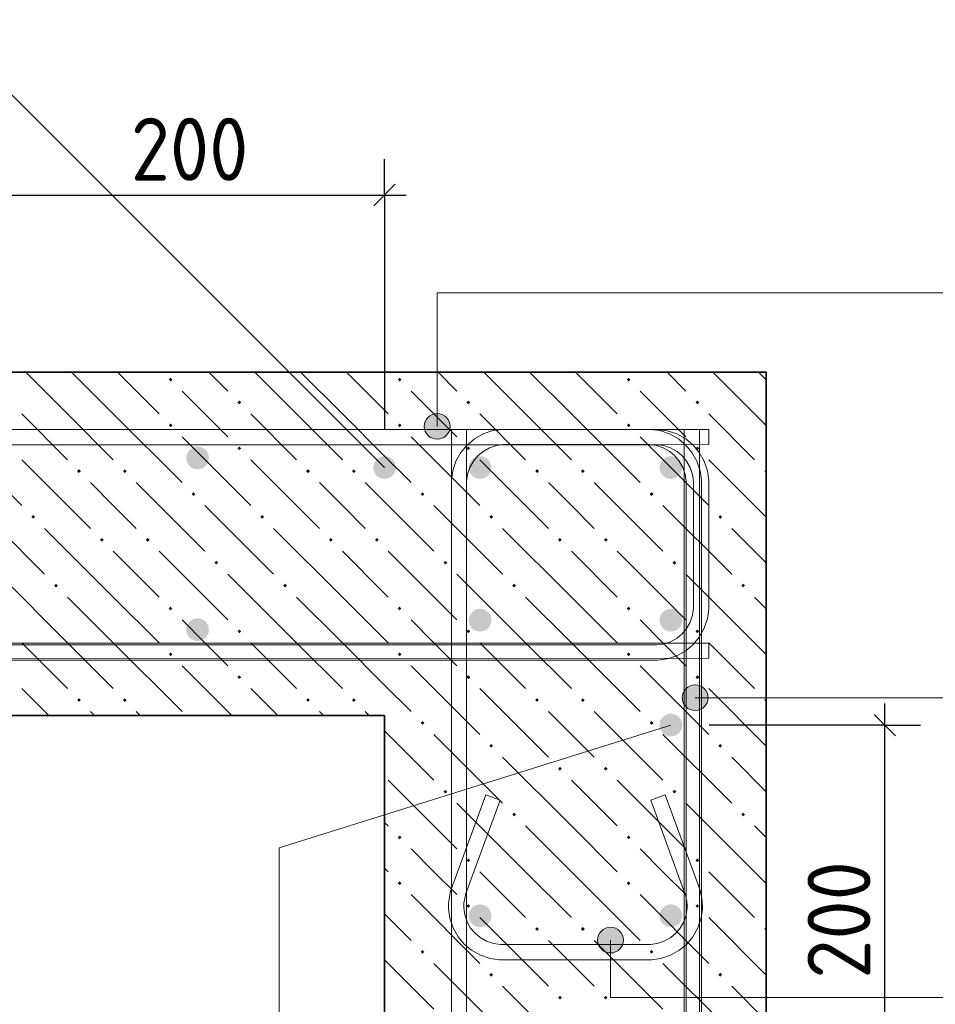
# Model space of a CAD drawing. Header units: millimetres. Extents: x 0 to 21005, y 0 to 14855.
# Tile 10 of 50: x 8331 to 9930, y 3023 to 4743. Entities that reach past the tile are written whole.
import ezdxf

# ---------------------------------------------------------------- set-up
doc = ezdxf.new("R2010")
doc.units = ezdxf.units.MM
for name, color, linetype, lineweight in [('Standard', 7, 'Continuous', 25), ('Выпуски арматуры Г-обр.', 7, 'Continuous', 25), ('Позиционная метка линия выноска', 7, 'Continuous', 13), ('Стена фоновая арматура У1', 7, 'Continuous', 25), ('Стена фоновая арматура Х1', 7, 'Continuous', 25), ('Стена фоновая затяжка С-обр.', 7, 'Continuous', 25), ('Стена Хомут', 7, 'Continuous', 25)]:
    doc.layers.add(name, color=color, linetype=linetype, lineweight=lineweight)
doc.layers.add('ЖБ Стена верхний уровень', color=7, linetype='Continuous', lineweight=25, true_color=0x006e00)
doc.styles.add('ISOCPEUR', font='txt')

msp = doc.modelspace()

# ---------------------------------------------------------------- hatches: boundary and pattern name
at = {"layer": 'Выпуски арматуры Г-обр.', "linetype": 'Continuous', "lineweight": 13, "transparency": 33554687}
for points in [[(8987.9, 3960.8), (8986.4, 3968.4), (8982, 3974.9), (8975.5, 3979.2), (8967.9, 3980.8), (8960.2, 3979.2), (8953.7, 3974.9), (8949.4, 3968.4), (8947.9, 3960.8), (8949.4, 3953.1), (8953.7, 3946.6), (8960.2, 3942.3), (8967.9, 3940.8), (8975.5, 3942.3), (8982, 3946.6), (8986.4, 3953.1)], [(9487.9, 3510.8), (9486.4, 3518.4), (9482, 3524.9), (9475.5, 3529.3), (9467.9, 3530.8), (9460.2, 3529.3), (9453.7, 3524.9), (9449.4, 3518.4), (9447.9, 3510.8), (9449.4, 3503.1), (9453.7, 3496.6), (9460.2, 3492.3), (9467.9, 3490.8), (9475.5, 3492.3), (9482, 3496.6), (9486.4, 3503.1)]]:
    msp.add_hatch(color=7, dxfattribs=at).paths.add_polyline_path(points)
at = {"layer": 'ЖБ Стена верхний уровень', "linetype": 'Continuous', "lineweight": 18, "transparency": 33554687}
for points in [[(8590.9, 4114.4), (8594.1, 4117.7), (8597.4, 4114.4), (8594.1, 4111.2)], [(8990.9, 4114.4), (8994.1, 4117.7), (8997.4, 4114.4), (8994.1, 4111.2)], [(9390.9, 4114.4), (9394.1, 4117.7), (9397.4, 4114.4), (9394.1, 4111.2)], [(8710.9, 4074.4), (8714.1, 4077.7), (8717.4, 4074.4), (8714.1, 4071.2)], [(9110.9, 4074.4), (9114.1, 4077.7), (9117.4, 4074.4), (9114.1, 4071.2)], [(9510.9, 4074.4), (9514.1, 4077.7), (9517.4, 4074.4), (9514.1, 4071.2)], [(8590.9, 4034.4), (8594.1, 4037.7), (8597.4, 4034.4), (8594.1, 4031.2)], [(8990.9, 4034.4), (8994.1, 4037.7), (8997.4, 4034.4), (8994.1, 4031.2)], [(9390.9, 4034.4), (9394.1, 4037.7), (9397.4, 4034.4), (9394.1, 4031.2)], [(8710.9, 3994.4), (8714.1, 3997.7), (8717.4, 3994.4), (8714.1, 3991.2)], [(9110.9, 3994.4), (9114.1, 3997.7), (9117.4, 3994.4), (9114.1, 3991.2)], [(9510.9, 3994.4), (9514.1, 3997.7), (9517.4, 3994.4), (9514.1, 3991.2)], [(8430.9, 3954.4), (8434.1, 3957.7), (8437.4, 3954.4), (8434.1, 3951.2)], [(8510.9, 3954.4), (8514.1, 3957.7), (8517.4, 3954.4), (8514.1, 3951.2)], [(8830.9, 3954.4), (8834.1, 3957.7), (8837.4, 3954.4), (8834.1, 3951.2)], [(8910.9, 3954.4), (8914.1, 3957.7), (8917.4, 3954.4), (8914.1, 3951.2)], [(9230.9, 3954.4), (9234.1, 3957.7), (9237.4, 3954.4), (9234.1, 3951.2)], [(9310.9, 3954.4), (9314.1, 3957.7), (9317.4, 3954.4), (9314.1, 3951.2)], [(9630.9, 3954.4), (9634.1, 3957.7), (9634.5, 3957.3), (9634.5, 3951.6), (9634.1, 3951.2)], [(8630.9, 3914.4), (8634.1, 3917.7), (8637.4, 3914.4), (8634.1, 3911.2)], [(9030.9, 3914.4), (9034.1, 3917.7), (9037.4, 3914.4), (9034.1, 3911.2)], [(9430.9, 3914.4), (9434.1, 3917.7), (9437.4, 3914.4), (9434.1, 3911.2)], [(8350.9, 3874.4), (8354.1, 3877.7), (8357.4, 3874.4), (8354.1, 3871.2)], [(8750.9, 3874.4), (8754.1, 3877.7), (8757.4, 3874.4), (8754.1, 3871.2)], [(9150.9, 3874.4), (9154.1, 3877.7), (9157.4, 3874.4), (9154.1, 3871.2)], [(9550.9, 3874.4), (9554.1, 3877.7), (9557.4, 3874.4), (9554.1, 3871.2)], [(8470.9, 3834.4), (8474.1, 3837.7), (8477.4, 3834.4), (8474.1, 3831.2)], [(8550.9, 3834.4), (8554.1, 3837.7), (8557.4, 3834.4), (8554.1, 3831.2)], [(8870.9, 3834.4), (8874.1, 3837.7), (8877.4, 3834.4), (8874.1, 3831.2)], [(8950.9, 3834.4), (8954.1, 3837.7), (8957.4, 3834.4), (8954.1, 3831.2)], [(9270.9, 3834.4), (9274.1, 3837.7), (9277.4, 3834.4), (9274.1, 3831.2)], [(9350.9, 3834.4), (9354.1, 3837.7), (9357.4, 3834.4), (9354.1, 3831.2)], [(8670.9, 3794.4), (8674.1, 3797.7), (8677.4, 3794.4), (8674.1, 3791.2)], [(9070.9, 3794.4), (9074.1, 3797.7), (9077.4, 3794.4), (9074.1, 3791.2)], [(9470.9, 3794.4), (9474.1, 3797.7), (9477.4, 3794.4), (9474.1, 3791.2)], [(8390.9, 3754.4), (8394.1, 3757.7), (8397.4, 3754.4), (8394.1, 3751.2)], [(8790.9, 3754.4), (8794.1, 3757.7), (8797.4, 3754.4), (8794.1, 3751.2)], [(9190.9, 3754.4), (9194.1, 3757.7), (9197.4, 3754.4), (9194.1, 3751.2)], [(9590.9, 3754.4), (9594.1, 3757.7), (9597.4, 3754.4), (9594.1, 3751.2)], [(8590.9, 3714.4), (8594.1, 3717.7), (8597.4, 3714.4), (8594.1, 3711.2)], [(8990.9, 3714.4), (8994.1, 3717.7), (8997.4, 3714.4), (8994.1, 3711.2)], [(9390.9, 3714.4), (9394.1, 3717.7), (9397.4, 3714.4), (9394.1, 3711.2)], [(8710.9, 3674.4), (8714.1, 3677.7), (8717.4, 3674.4), (8714.1, 3671.2)], [(9110.9, 3674.4), (9114.1, 3677.7), (9117.4, 3674.4), (9114.1, 3671.2)], [(9510.9, 3674.4), (9514.1, 3677.7), (9517.4, 3674.4), (9514.1, 3671.2)], [(8590.9, 3634.4), (8594.1, 3637.7), (8597.4, 3634.4), (8594.1, 3631.2)], [(8990.9, 3634.4), (8994.1, 3637.7), (8997.4, 3634.4), (8994.1, 3631.2)], [(9390.9, 3634.4), (9394.1, 3637.7), (9397.4, 3634.4), (9394.1, 3631.2)], [(8710.9, 3594.4), (8714.1, 3597.7), (8717.4, 3594.4), (8714.1, 3591.2)], [(9110.9, 3594.4), (9114.1, 3597.7), (9117.4, 3594.4), (9114.1, 3591.2)], [(9510.9, 3594.4), (9514.1, 3597.7), (9517.4, 3594.4), (9514.1, 3591.2)], [(8430.9, 3554.4), (8434.1, 3557.7), (8437.4, 3554.4), (8434.1, 3551.2)], [(8510.9, 3554.4), (8514.1, 3557.7), (8517.4, 3554.4), (8514.1, 3551.2)], [(8830.9, 3554.4), (8834.1, 3557.7), (8837.4, 3554.4), (8834.1, 3551.2)], [(8910.9, 3554.4), (8914.1, 3557.7), (8917.4, 3554.4), (8914.1, 3551.2)], [(9230.9, 3554.4), (9234.1, 3557.7), (9237.4, 3554.4), (9234.1, 3551.2)], [(9310.9, 3554.4), (9314.1, 3557.7), (9317.4, 3554.4), (9314.1, 3551.2)], [(9630.9, 3554.4), (9634.1, 3557.7), (9634.5, 3557.3), (9634.5, 3551.6), (9634.1, 3551.2)], [(9030.9, 3514.4), (9034.1, 3517.7), (9037.4, 3514.4), (9034.1, 3511.2)], [(9430.9, 3514.4), (9434.1, 3517.7), (9437.4, 3514.4), (9434.1, 3511.2)], [(9150.9, 3474.4), (9154.1, 3477.7), (9157.4, 3474.4), (9154.1, 3471.2)], [(9550.9, 3474.4), (9554.1, 3477.7), (9557.4, 3474.4), (9554.1, 3471.2)], [(9270.9, 3434.4), (9274.1, 3437.7), (9277.4, 3434.4), (9274.1, 3431.2)], [(9350.9, 3434.4), (9354.1, 3437.7), (9357.4, 3434.4), (9354.1, 3431.2)], [(9070.9, 3394.4), (9074.1, 3397.7), (9077.4, 3394.4), (9074.1, 3391.2)], [(9470.9, 3394.4), (9474.1, 3397.7), (9477.4, 3394.4), (9474.1, 3391.2)], [(9190.9, 3354.4), (9194.1, 3357.7), (9197.4, 3354.4), (9194.1, 3351.2)], [(9590.9, 3354.4), (9594.1, 3357.7), (9597.4, 3354.4), (9594.1, 3351.2)], [(8990.9, 3314.4), (8994.1, 3317.7), (8997.4, 3314.4), (8994.1, 3311.2)], [(9390.9, 3314.4), (9394.1, 3317.7), (9397.4, 3314.4), (9394.1, 3311.2)], [(9110.9, 3274.4), (9114.1, 3277.7), (9117.4, 3274.4), (9114.1, 3271.2)], [(9510.9, 3274.4), (9514.1, 3277.7), (9517.4, 3274.4), (9514.1, 3271.2)], [(8990.9, 3234.4), (8994.1, 3237.7), (8997.4, 3234.4), (8994.1, 3231.2)], [(9390.9, 3234.4), (9394.1, 3237.7), (9397.4, 3234.4), (9394.1, 3231.2)], [(9110.9, 3194.4), (9114.1, 3197.7), (9117.4, 3194.4), (9114.1, 3191.2)], [(9510.9, 3194.4), (9514.1, 3197.7), (9517.4, 3194.4), (9514.1, 3191.2)], [(9230.9, 3154.4), (9234.1, 3157.7), (9237.4, 3154.4), (9234.1, 3151.2)], [(9310.9, 3154.4), (9314.1, 3157.7), (9317.4, 3154.4), (9314.1, 3151.2)], [(9630.9, 3154.4), (9634.1, 3157.7), (9634.5, 3157.3), (9634.5, 3151.6), (9634.1, 3151.2)], [(9030.9, 3114.4), (9034.1, 3117.7), (9037.4, 3114.4), (9034.1, 3111.2)], [(9430.9, 3114.4), (9434.1, 3117.7), (9437.4, 3114.4), (9434.1, 3111.2)], [(9150.9, 3074.4), (9154.1, 3077.7), (9157.4, 3074.4), (9154.1, 3071.2)], [(9550.9, 3074.4), (9554.1, 3077.7), (9557.4, 3074.4), (9554.1, 3071.2)], [(9270.9, 3034.4), (9274.1, 3037.7), (9277.4, 3034.4), (9274.1, 3031.2)], [(9350.9, 3034.4), (9354.1, 3037.7), (9357.4, 3034.4), (9354.1, 3031.2)]]:
    msp.add_hatch(color=7, dxfattribs=at).paths.add_polyline_path(points, flags=16)
at = {"layer": 'Позиционная метка линия выноска', "linetype": 'Continuous', "lineweight": 13, "transparency": 33554687}
for points in [[(9079, 4044), (9040.3, 4044), (9037.2, 4032.7)], [(9079, 4044), (9037.2, 4032.7), (9082.2, 4032.7)], [(9070.9, 4052.1), (9048.4, 4052.1), (9040.3, 4044)], [(9070.9, 4052.1), (9040.3, 4044), (9079, 4044)], [(9048.4, 4052.1), (9070.9, 4052.1), (9059.7, 4055.2)], [(9082.2, 4032.7), (9037.2, 4032.7), (9040.3, 4021.5)], [(9082.2, 4032.7), (9040.3, 4021.5), (9079, 4021.5)], [(9079, 4021.5), (9040.3, 4021.5), (9048.4, 4013.4)], [(9079, 4021.5), (9048.4, 4013.4), (9070.9, 4013.4)], [(9070.9, 4013.4), (9048.4, 4013.4), (9059.7, 4010.2)], [(9510.3, 3536.1), (9510.3, 3581.1), (9499.1, 3577.9)], [(9521.6, 3539.2), (9521.6, 3577.9), (9510.3, 3581.1)], [(9521.6, 3539.2), (9510.3, 3581.1), (9510.3, 3536.1)], [(9491, 3547.3), (9491, 3569.8), (9487.8, 3558.6)], [(9499.1, 3539.2), (9499.1, 3577.9), (9491, 3569.8)], [(9499.1, 3539.2), (9491, 3569.8), (9491, 3547.3)], [(9510.3, 3536.1), (9499.1, 3577.9), (9499.1, 3539.2)], [(9529.7, 3547.3), (9529.7, 3569.8), (9521.6, 3577.9)], [(9529.7, 3547.3), (9521.6, 3577.9), (9521.6, 3539.2)], [(9529.7, 3569.8), (9529.7, 3547.3), (9532.8, 3558.6)], [(9343.1, 3146.2), (9381.8, 3146.2), (9373.7, 3154.3)], [(9343.1, 3146.2), (9373.7, 3154.3), (9351.2, 3154.3)], [(9351.2, 3154.3), (9373.7, 3154.3), (9362.5, 3157.5)], [(9340, 3135), (9385, 3135), (9381.8, 3146.2)], [(9340, 3135), (9381.8, 3146.2), (9343.1, 3146.2)], [(9343.1, 3123.7), (9385, 3135), (9340, 3135)], [(9343.1, 3123.7), (9381.8, 3123.7), (9385, 3135)], [(9351.2, 3115.6), (9381.8, 3123.7), (9343.1, 3123.7)], [(9351.2, 3115.6), (9373.7, 3115.6), (9381.8, 3123.7)], [(9373.7, 3115.6), (9351.2, 3115.6), (9362.5, 3112.5)]]:
    msp.add_hatch(color=7, dxfattribs=at).paths.add_polyline_path(points)
at = {"layer": 'Стена фоновая арматура Х1', "linetype": 'Continuous', "lineweight": 18, "transparency": 33554687}
for points in [[(8661.2, 3977.4), (8659.7, 3985.1), (8655.4, 3991.6), (8648.9, 3995.9), (8641.2, 3997.4), (8633.6, 3995.9), (8627.1, 3991.6), (8622.8, 3985.1), (8621.2, 3977.4), (8622.8, 3969.8), (8627.1, 3963.3), (8633.6, 3958.9), (8641.2, 3957.4), (8648.9, 3958.9), (8655.4, 3963.3), (8659.7, 3969.8)], [(9154.5, 3960.8), (9153, 3968.4), (9148.7, 3974.9), (9142.2, 3979.2), (9134.5, 3980.8), (9126.9, 3979.2), (9120.4, 3974.9), (9116.1, 3968.4), (9114.5, 3960.8), (9116.1, 3953.1), (9120.4, 3946.6), (9126.9, 3942.3), (9134.5, 3940.8), (9142.2, 3942.3), (9148.7, 3946.6), (9153, 3953.1)], [(9487.9, 3960.8), (9486.4, 3968.4), (9482, 3974.9), (9475.5, 3979.2), (9467.9, 3980.8), (9460.2, 3979.2), (9453.7, 3974.9), (9449.4, 3968.4), (9447.9, 3960.8), (9449.4, 3953.1), (9453.7, 3946.6), (9460.2, 3942.3), (9467.9, 3940.8), (9475.5, 3942.3), (9482, 3946.6), (9486.4, 3953.1)], [(9154.5, 3694.1), (9153, 3701.7), (9148.7, 3708.2), (9142.2, 3712.6), (9134.5, 3714.1), (9126.9, 3712.6), (9120.4, 3708.2), (9116.1, 3701.7), (9114.5, 3694.1), (9116.1, 3686.4), (9120.4, 3679.9), (9126.9, 3675.6), (9134.5, 3674.1), (9142.2, 3675.6), (9148.7, 3679.9), (9153, 3686.4)], [(9487.9, 3694.1), (9486.4, 3701.7), (9482, 3708.2), (9475.5, 3712.6), (9467.9, 3714.1), (9460.2, 3712.6), (9453.7, 3708.2), (9449.4, 3701.7), (9447.9, 3694.1), (9449.4, 3686.4), (9453.7, 3679.9), (9460.2, 3675.6), (9467.9, 3674.1), (9475.5, 3675.6), (9482, 3679.9), (9486.4, 3686.4)], [(8661.2, 3677.4), (8659.7, 3685.1), (8655.4, 3691.6), (8648.9, 3695.9), (8641.2, 3697.4), (8633.6, 3695.9), (8627.1, 3691.6), (8622.8, 3685.1), (8621.2, 3677.4), (8622.8, 3669.8), (8627.1, 3663.3), (8633.6, 3658.9), (8641.2, 3657.4), (8648.9, 3658.9), (8655.4, 3663.3), (8659.7, 3669.8)], [(9154.5, 3177.5), (9153, 3185.1), (9148.7, 3191.6), (9142.2, 3195.9), (9134.5, 3197.5), (9126.9, 3195.9), (9120.4, 3191.6), (9116.1, 3185.1), (9114.5, 3177.5), (9116.1, 3169.8), (9120.4, 3163.3), (9126.9, 3159), (9134.5, 3157.5), (9142.2, 3159), (9148.7, 3163.3), (9153, 3169.8)], [(9487.9, 3177.5), (9486.4, 3185.1), (9482, 3191.6), (9475.5, 3195.9), (9467.9, 3197.5), (9460.2, 3195.9), (9453.7, 3191.6), (9449.4, 3185.1), (9447.9, 3177.5), (9449.4, 3169.8), (9453.7, 3163.3), (9460.2, 3159), (9467.9, 3157.5), (9475.5, 3159), (9482, 3163.3), (9486.4, 3169.8)]]:
    msp.add_hatch(color=7, dxfattribs=at).paths.add_polyline_path(points)

# ---------------------------------------------------------------- linework, layer by layer
at = {"layer": 'Standard', "color": 251, "linetype": 'Continuous', "lineweight": -3, "true_color": 0x656565, "transparency": 33554687}
for p, q in [((8967.9, 4436.9), (8967.9, 4499.4)), ((8967.9, 4436.9), (8967.9, 4374.4)), ((8967.9, 4436.9), (8967.9, 4027.4)), ((9841.5, 3510.8), (9534.5, 3510.8)), ((9841.5, 3510.8), (9779, 3510.8)), ((9841.5, 3510.8), (9904, 3510.8))]:
    msp.add_line(p, q, dxfattribs=at)
at = {"layer": 'Standard', "color": 7, "linetype": 'Continuous', "lineweight": 25, "transparency": 33554687}
for p, q in [((8949.1, 4418.2), (8986.6, 4455.7)), ((9860.3, 3492), (9822.8, 3529.5))]:
    msp.add_line(p, q, dxfattribs=at)
at = {"layer": 'Standard', "color": 7, "linetype": 'Continuous', "lineweight": -3, "transparency": 33554687}
for p, q in [((8301.2, 4436.9), (8967.9, 4436.9)), ((8967.9, 4436.9), (9005.4, 4436.9)), ((9841.5, 3510.8), (9841.5, 3548.3)), ((9841.5, 2844.1), (9841.5, 3510.8))]:
    msp.add_line(p, q, dxfattribs=at)
at = {"layer": 'ЖБ Стена верхний уровень', "color": 7, "linetype": 'Continuous', "lineweight": 35, "transparency": 33554687}
for p, q in [((8967.9, 4127.4), (7050.3, 4127.4)), ((9634.5, 4127.4), (8967.9, 4127.4)), ((9634.5, 1569.7), (9634.5, 4127.4)), ((7050.3, 3527.4), (8967.9, 3527.4)), ((8967.9, 3527.4), (8967.9, 1569.7))]:
    msp.add_line(p, q, dxfattribs=at)
at = {"layer": 'ЖБ Стена верхний уровень', "color": 9, "linetype": 'Continuous', "lineweight": 18, "true_color": 0xc7c7c7, "transparency": 33554687}
for p, q in [((8414.1, 4054.4), (8341.2, 4127.4)), ((8421.2, 4127.4), (8494.1, 4054.4)), ((8501.2, 4127.4), (8574.1, 4054.4)), ((8661.2, 4127.4), (8694.1, 4094.4)), ((8814.1, 4054.4), (8741.2, 4127.4)), ((8821.2, 4127.4), (8894.1, 4054.4)), ((8901.2, 4127.4), (8967.9, 4060.7)), ((9061.2, 4127.4), (9094.1, 4094.4)), ((9214.1, 4054.4), (9141.2, 4127.4)), ((9221.2, 4127.4), (9294.1, 4054.4)), ((9301.2, 4127.4), (9374.1, 4054.4)), ((9461.2, 4127.4), (9494.1, 4094.4)), ((9614.1, 4054.4), (9541.2, 4127.4)), ((9621.2, 4127.4), (9634.5, 4114)), ((8654.1, 4054.4), (8614.1, 4094.4)), ((9054.1, 4054.4), (9014.1, 4094.4)), ((9454.1, 4054.4), (9414.1, 4094.4)), ((8967.9, 4060.7), (8974.1, 4054.4)), ((8334.1, 4054.4), (8414.1, 3974.4)), ((8414.1, 4054.4), (8494.1, 3974.4)), ((8494.1, 4054.4), (8614.1, 3934.4)), ((8694.1, 4014.4), (8654.1, 4054.4)), ((8734.1, 4054.4), (8814.1, 3974.4)), ((8814.1, 4054.4), (8894.1, 3974.4)), ((8894.1, 4054.4), (8967.9, 3980.7)), ((9094.1, 4014.4), (9054.1, 4054.4)), ((9134.1, 4054.4), (9214.1, 3974.4)), ((9214.1, 4054.4), (9294.1, 3974.4)), ((9294.1, 4054.4), (9414.1, 3934.4)), ((9494.1, 4014.4), (9454.1, 4054.4)), ((9534.1, 4054.4), (9614.1, 3974.4)), ((9614.1, 4054.4), (9634.5, 4034)), ((8214.1, 4014.4), (8334.1, 3894.4)), ((8614.1, 4014.4), (8734.1, 3894.4)), ((9014.1, 4014.4), (9134.1, 3894.4)), ((9414.1, 4014.4), (9534.1, 3894.4)), ((8334.1, 3974.4), (8454.1, 3854.4)), ((8734.1, 3974.4), (8854.1, 3854.4)), ((8967.9, 3980.7), (9014.1, 3934.4)), ((9134.1, 3974.4), (9254.1, 3854.4)), ((9534.1, 3974.4), (9634.5, 3874)), ((8494.1, 3894.4), (8454.1, 3934.4)), ((8534.1, 3934.4), (8654.1, 3814.4)), ((8894.1, 3894.4), (8854.1, 3934.4)), ((8934.1, 3934.4), (8967.9, 3900.7)), ((9294.1, 3894.4), (9254.1, 3934.4)), ((9334.1, 3934.4), (9454.1, 3814.4)), ((8254.1, 3894.4), (8374.1, 3774.4)), ((8534.1, 3854.4), (8494.1, 3894.4)), ((8654.1, 3894.4), (8774.1, 3774.4)), ((8934.1, 3854.4), (8894.1, 3894.4)), ((8967.9, 3900.7), (9054.1, 3814.4)), ((9054.1, 3894.4), (9174.1, 3774.4)), ((9334.1, 3854.4), (9294.1, 3894.4)), ((9454.1, 3894.4), (9574.1, 3774.4)), ((8494.1, 3734.4), (8374.1, 3854.4)), ((8894.1, 3734.4), (8774.1, 3854.4)), ((9294.1, 3734.4), (9174.1, 3854.4)), ((9634.5, 3794), (9574.1, 3854.4)), ((8494.1, 3814.4), (8574.1, 3734.4)), ((8574.1, 3814.4), (8694.1, 3694.4)), ((8894.1, 3814.4), (8967.9, 3740.7)), ((8974.1, 3814.4), (9094.1, 3694.4)), ((9294.1, 3814.4), (9374.1, 3734.4)), ((9374.1, 3814.4), (9494.1, 3694.4)), ((8414.1, 3654.4), (8294.1, 3774.4)), ((8814.1, 3654.4), (8694.1, 3774.4)), ((9214.1, 3654.4), (9094.1, 3774.4)), ((9614.1, 3654.4), (9494.1, 3774.4)), ((8414.1, 3734.4), (8494.1, 3654.4)), ((8494.1, 3734.4), (8574.1, 3654.4)), ((8814.1, 3734.4), (8894.1, 3654.4)), ((8894.1, 3734.4), (8967.9, 3660.7)), ((8967.9, 3740.7), (8974.1, 3734.4)), ((9214.1, 3734.4), (9294.1, 3654.4)), ((9294.1, 3734.4), (9374.1, 3654.4)), ((9614.1, 3734.4), (9634.5, 3714)), ((8654.1, 3654.4), (8614.1, 3694.4)), ((9054.1, 3654.4), (9014.1, 3694.4)), ((9454.1, 3654.4), (9414.1, 3694.4)), ((8334.1, 3654.4), (8414.1, 3574.4)), ((8414.1, 3654.4), (8494.1, 3574.4)), ((8494.1, 3654.4), (8614.1, 3534.4)), ((8694.1, 3614.4), (8654.1, 3654.4)), ((8734.1, 3654.4), (8814.1, 3574.4)), ((8814.1, 3654.4), (8894.1, 3574.4)), ((8894.1, 3654.4), (8967.9, 3580.7)), ((8967.9, 3660.7), (8974.1, 3654.4)), ((9094.1, 3614.4), (9054.1, 3654.4)), ((9134.1, 3654.4), (9214.1, 3574.4)), ((9214.1, 3654.4), (9294.1, 3574.4)), ((9294.1, 3654.4), (9414.1, 3534.4)), ((9494.1, 3614.4), (9454.1, 3654.4)), ((9534.1, 3654.4), (9614.1, 3574.4)), ((9614.1, 3654.4), (9634.5, 3634)), ((8614.1, 3614.4), (8701.2, 3527.4)), ((9014.1, 3614.4), (9134.1, 3494.4)), ((9414.1, 3614.4), (9534.1, 3494.4)), ((8967.9, 3580.7), (9014.1, 3534.4)), ((8334.1, 3574.4), (8381.2, 3527.4)), ((8734.1, 3574.4), (8781.2, 3527.4)), ((9134.1, 3574.4), (9254.1, 3454.4)), ((9534.1, 3574.4), (9634.5, 3474)), ((8461.2, 3527.4), (8454.1, 3534.4)), ((8534.1, 3534.4), (8541.2, 3527.4)), ((8861.2, 3527.4), (8854.1, 3534.4)), ((8934.1, 3534.4), (8941.2, 3527.4)), ((9294.1, 3494.4), (9254.1, 3534.4)), ((9334.1, 3534.4), (9454.1, 3414.4)), ((8967.9, 3500.7), (9054.1, 3414.4)), ((9054.1, 3494.4), (9174.1, 3374.4)), ((9334.1, 3454.4), (9294.1, 3494.4)), ((9454.1, 3494.4), (9574.1, 3374.4)), ((9294.1, 3334.4), (9174.1, 3454.4)), ((9634.5, 3394), (9574.1, 3454.4)), ((8974.1, 3414.4), (9094.1, 3294.4)), ((9294.1, 3414.4), (9374.1, 3334.4)), ((9374.1, 3414.4), (9494.1, 3294.4)), ((9214.1, 3254.4), (9094.1, 3374.4)), ((9614.1, 3254.4), (9494.1, 3374.4)), ((8967.9, 3340.7), (8974.1, 3334.4)), ((9214.1, 3334.4), (9294.1, 3254.4)), ((9294.1, 3334.4), (9374.1, 3254.4)), ((9614.1, 3334.4), (9634.5, 3314)), ((9054.1, 3254.4), (9014.1, 3294.4)), ((9454.1, 3254.4), (9414.1, 3294.4)), ((8967.9, 3260.7), (8974.1, 3254.4)), ((9094.1, 3214.4), (9054.1, 3254.4)), ((9134.1, 3254.4), (9214.1, 3174.4)), ((9214.1, 3254.4), (9294.1, 3174.4)), ((9294.1, 3254.4), (9414.1, 3134.4)), ((9494.1, 3214.4), (9454.1, 3254.4)), ((9534.1, 3254.4), (9614.1, 3174.4)), ((9614.1, 3254.4), (9634.5, 3234)), ((9014.1, 3214.4), (9134.1, 3094.4)), ((9414.1, 3214.4), (9534.1, 3094.4)), ((8967.9, 3180.7), (9014.1, 3134.4)), ((9134.1, 3174.4), (9254.1, 3054.4)), ((9534.1, 3174.4), (9634.5, 3074)), ((9294.1, 3094.4), (9254.1, 3134.4)), ((9334.1, 3134.4), (9454.1, 3014.4)), ((8967.9, 3100.7), (9054.1, 3014.4)), ((9054.1, 3094.4), (9174.1, 2974.4)), ((9334.1, 3054.4), (9294.1, 3094.4)), ((9454.1, 3094.4), (9574.1, 2974.4)), ((9294.1, 2934.4), (9174.1, 3054.4)), ((9634.5, 2994), (9574.1, 3054.4))]:
    msp.add_line(p, q, dxfattribs=at)
at = {"layer": 'Позиционная метка линия выноска', "color": 7, "linetype": 'Continuous', "lineweight": 13, "transparency": 33554687}
for p, q in [((8967.9, 3960.8), (8185.3, 4743.3)), ((9059.7, 4055.2), (9059.7, 4055.2)), ((9037.2, 4032.7), (9037.2, 4032.7)), ((9082.2, 4032.7), (9082.2, 4032.7)), ((9059.7, 4010.2), (9059.7, 4010.2)), ((9510.3, 3581.1), (9510.3, 3581.1)), ((9487.8, 3558.6), (9487.8, 3558.6)), ((11050, 3558.6), (9510.3, 3558.6)), ((9532.8, 3558.6), (9532.8, 3558.6)), ((9510.3, 3536.1), (9510.3, 3536.1)), ((9467.9, 3510.8), (8783.5, 3296.3)), ((8783.5, 3296.3), (8783.5, 2419.7)), ((9362.5, 3157.5), (9362.5, 3157.5)), ((9340, 3135), (9340, 3135)), ((9385, 3135), (9385, 3135)), ((9362.5, 3112.5), (9362.5, 3112.5))]:
    msp.add_line(p, q, dxfattribs=at)
for points in [[(11049.7, 4266.1), (9059.7, 4266.1), (9059.7, 4032.7)], [(11065.8, 3035), (9362.5, 3035), (9362.5, 3135)]]:
    msp.add_lwpolyline(points, dxfattribs=at)
for centre in [(9059.7, 4032.7), (9510.3, 3558.6), (9362.5, 3135)]:
    msp.add_circle(centre, 22.5, dxfattribs=at)
at = {"layer": 'Стена фоновая арматура У1', "color": 7, "linetype": 'Continuous', "lineweight": 13, "transparency": 33554687}
for points in [[(7037, 4027.3), (9534, 4027.4), (9534, 4000.8), (7037, 4000.6), (7037, 4027.3)], [(7037, 4027.3), (9534, 4027.4), (9534, 4000.8), (7037, 4000.6), (7037, 4027.3)], [(9111.2, 4027.4), (9111.2, 1556.4), (9084.5, 1556.4), (9084.5, 4027.4), (9111.2, 4027.4)], [(9111.2, 4027.4), (9111.2, 1556.4), (9084.5, 1556.4), (9084.5, 4027.4), (9111.2, 4027.4)], [(9517.9, 4027.4), (9517.9, 1556.4), (9491.2, 1556.4), (9491.2, 4027.4), (9517.9, 4027.4)], [(9517.9, 4027.4), (9517.9, 1556.4), (9491.2, 1556.4), (9491.2, 4027.4), (9517.9, 4027.4)], [(7037, 3653.9), (9534, 3654.1), (9534, 3627.4), (7037, 3627.3), (7037, 3653.9)], [(7037, 3653.9), (9534, 3654.1), (9534, 3627.4), (7037, 3627.3), (7037, 3653.9)]]:
    msp.add_lwpolyline(points, dxfattribs=at)
at = {"layer": 'Стена фоновая затяжка С-обр.', "color": 98, "linetype": 'Continuous', "lineweight": 13, "true_color": 0x005000, "transparency": 33554687}
msp.add_lwpolyline([(9458, 3388.8), (9517.6, 3225), (9518.8, 3221.4), (9519.8, 3217.7), (9520.7, 3214), (9521.5, 3210.2), (9522.1, 3206.4), (9522.5, 3202.6), (9522.8, 3198.8), (9522.9, 3195), (9522.9, 3189.6), (9520.6, 3173.3), (9515, 3156.4), (9506.3, 3140.8), (9495.6, 3128), (9482.7, 3117.3), (9467.2, 3108.5), (9450.2, 3102.9), (9434, 3100.7), (9168.5, 3100.7), (9152.2, 3102.9), (9135.3, 3108.5), (9119.7, 3117.3), (9106.8, 3128), (9096.1, 3140.8), (9087.4, 3156.4), (9081.8, 3173.3), (9079.5, 3189.6), (9079.5, 3195), (9079.7, 3198.8), (9079.9, 3202.6), (9080.4, 3206.4), (9081, 3210.2), (9081.7, 3214), (9082.6, 3217.7), (9083.7, 3221.4), (9084.8, 3225), (9144.5, 3388.8), (9169.5, 3379.7), (9110, 3216.3), (9109.2, 3213.6), (9108.4, 3211), (9107.8, 3208.3), (9107.2, 3205.6), (9106.8, 3202.9), (9106.5, 3200.1), (9106.3, 3197.4), (9106.2, 3194.6), (9106.2, 3191.5), (9107.9, 3179.4), (9111.9, 3167.2), (9118.2, 3156), (9125.8, 3146.9), (9134.9, 3139.3), (9146.1, 3133.1), (9158.3, 3129), (9170.3, 3127.3), (9432.1, 3127.3), (9444.2, 3129), (9456.4, 3133.1), (9467.6, 3139.3), (9476.6, 3146.9), (9484.2, 3156), (9490.5, 3167.2), (9494.5, 3179.4), (9496.2, 3191.5), (9496.2, 3194.6), (9496.1, 3197.4), (9495.9, 3200.1), (9495.6, 3202.9), (9495.2, 3205.6), (9494.7, 3208.3), (9494, 3211), (9493.3, 3213.6), (9492.4, 3216.3), (9432.9, 3379.7), (9458, 3388.8)], dxfattribs=at)
msp.add_lwpolyline([(9458, 3388.8), (9517.6, 3225), (9518.8, 3221.4), (9519.8, 3217.7), (9520.7, 3214), (9521.5, 3210.2), (9522.1, 3206.4), (9522.5, 3202.6), (9522.8, 3198.8), (9522.9, 3195), (9522.9, 3189.6), (9520.6, 3173.3), (9515, 3156.4), (9506.3, 3140.8), (9495.6, 3128), (9482.7, 3117.3), (9467.2, 3108.5), (9450.2, 3102.9), (9434, 3100.7), (9168.5, 3100.7), (9152.2, 3102.9), (9135.3, 3108.5), (9119.7, 3117.3), (9106.8, 3128), (9096.1, 3140.8), (9087.4, 3156.4), (9081.8, 3173.3), (9079.5, 3189.6), (9079.5, 3195), (9079.7, 3198.8), (9079.9, 3202.6), (9080.4, 3206.4), (9081, 3210.2), (9081.7, 3214), (9082.6, 3217.7), (9083.7, 3221.4), (9084.8, 3225), (9144.5, 3388.8), (9169.5, 3379.7), (9110, 3216.3), (9109.2, 3213.6), (9108.4, 3211), (9107.8, 3208.3), (9107.2, 3205.6), (9106.8, 3202.9), (9106.5, 3200.1), (9106.3, 3197.4), (9106.2, 3194.6), (9106.2, 3191.5), (9107.9, 3179.4), (9111.9, 3167.2), (9118.2, 3156), (9125.8, 3146.9), (9134.9, 3139.3), (9146.1, 3133.1), (9158.3, 3129), (9170.3, 3127.3), (9432.1, 3127.3), (9444.2, 3129), (9456.4, 3133.1), (9467.6, 3139.3), (9476.6, 3146.9), (9484.2, 3156), (9490.5, 3167.2), (9494.5, 3179.4), (9496.2, 3191.5), (9496.2, 3194.6), (9496.1, 3197.4), (9495.9, 3200.1), (9495.6, 3202.9), (9495.2, 3205.6), (9494.7, 3208.3), (9494, 3211), (9493.3, 3213.6), (9492.4, 3216.3), (9432.9, 3379.7), (9458, 3388.8)], dxfattribs=at)
at = {"layer": 'Стена Хомут', "color": 36, "linetype": 'Continuous', "lineweight": 13, "true_color": 0x6e3c1e, "transparency": 33554687}
for points in [[(8171.4, 4027.4), (9445.1, 4027.4), (9461.3, 4025.1), (9478.3, 4019.6), (9493.9, 4010.8), (9506.7, 4000.1), (9517.4, 3987.3), (9526.1, 3971.7), (9531.7, 3954.8), (9534, 3938.5), (9534, 3713), (9531.7, 3696.7), (9526.1, 3679.8), (9517.4, 3664.2), (9506.7, 3651.4), (9493.9, 3640.7), (9478.3, 3631.9), (9461.3, 3626.3), (9445.1, 3624.1), (8171.4, 3624.1)], [(8171.4, 4027.4), (9445.1, 4027.4), (9461.3, 4025.1), (9478.3, 4019.6), (9493.9, 4010.8), (9506.7, 4000.1), (9517.4, 3987.3), (9526.1, 3971.7), (9531.7, 3954.8), (9534, 3938.5), (9534, 3713), (9531.7, 3696.7), (9526.1, 3679.8), (9517.4, 3664.2), (9506.7, 3651.4), (9493.9, 3640.7), (9478.3, 3631.9), (9461.3, 3626.3), (9445.1, 3624.1), (8171.4, 3624.1)], [(9084.6, 2331.5), (9084.6, 3938.5), (9086.8, 3954.8), (9092.4, 3971.7), (9101.1, 3987.3), (9111.9, 4000.1), (9124.7, 4010.8), (9140.3, 4019.6), (9157.2, 4025.2), (9173.5, 4027.4), (9432.3, 4027.4), (9448.6, 4025.2), (9465.5, 4019.6), (9481.1, 4010.8), (9493.9, 4000.1), (9504.6, 3987.3), (9513.4, 3971.7), (9519, 3954.8), (9521.2, 3938.5), (9521.2, 2331.5)], [(9084.6, 2331.5), (9084.6, 3938.5), (9086.8, 3954.8), (9092.4, 3971.7), (9101.1, 3987.3), (9111.9, 4000.1), (9124.7, 4010.8), (9140.3, 4019.6), (9157.2, 4025.2), (9173.5, 4027.4), (9432.3, 4027.4), (9448.6, 4025.2), (9465.5, 4019.6), (9481.1, 4010.8), (9493.9, 4000.1), (9504.6, 3987.3), (9513.4, 3971.7), (9519, 3954.8), (9521.2, 3938.5), (9521.2, 2331.5)], [(8171.4, 3650.7), (9443.2, 3650.7), (9455.3, 3652.4), (9467.5, 3656.4), (9478.7, 3662.7), (9487.8, 3670.3), (9495.4, 3679.4), (9501.6, 3690.6), (9505.6, 3702.8), (9507.3, 3714.8), (9507.3, 3936.6), (9505.6, 3948.7), (9501.6, 3960.9), (9495.4, 3972.1), (9487.8, 3981.2), (9478.7, 3988.8), (9467.5, 3995), (9455.3, 3999.1), (9443.2, 4000.7), (8171.4, 4000.7)], [(8171.4, 3650.7), (9443.2, 3650.7), (9455.3, 3652.4), (9467.5, 3656.4), (9478.7, 3662.7), (9487.8, 3670.3), (9495.4, 3679.4), (9501.6, 3690.6), (9505.6, 3702.8), (9507.3, 3714.8), (9507.3, 3936.6), (9505.6, 3948.7), (9501.6, 3960.9), (9495.4, 3972.1), (9487.8, 3981.2), (9478.7, 3988.8), (9467.5, 3995), (9455.3, 3999.1), (9443.2, 4000.7), (8171.4, 4000.7)], [(9494.6, 2331.5), (9494.6, 3936.6), (9492.9, 3948.7), (9488.9, 3960.9), (9482.6, 3972.1), (9475, 3981.2), (9465.9, 3988.8), (9454.7, 3995.1), (9442.5, 3999.1), (9430.5, 4000.8), (9175.3, 4000.8), (9163.3, 3999.1), (9151.1, 3995.1), (9139.9, 3988.8), (9130.8, 3981.2), (9123.2, 3972.1), (9116.9, 3960.9), (9112.9, 3948.7), (9111.2, 3936.6), (9111.2, 2331.5)], [(9494.6, 2331.5), (9494.6, 3936.6), (9492.9, 3948.7), (9488.9, 3960.9), (9482.6, 3972.1), (9475, 3981.2), (9465.9, 3988.8), (9454.7, 3995.1), (9442.5, 3999.1), (9430.5, 4000.8), (9175.3, 4000.8), (9163.3, 3999.1), (9151.1, 3995.1), (9139.9, 3988.8), (9130.8, 3981.2), (9123.2, 3972.1), (9116.9, 3960.9), (9112.9, 3948.7), (9111.2, 3936.6), (9111.2, 2331.5)]]:
    msp.add_lwpolyline(points, dxfattribs=at)

# ---------------------------------------------------------------- texts
at = {"layer": 'Standard', "color": 7, "linetype": 'Continuous', "lineweight": 25, "transparency": 33554687, "insert": (8524.5, 4461.9), "char_height": 110, "width": 280.994, "attachment_point": 7, "style": 'ISOCPEUR'}
msp.add_mtext('\\W0.91;200', dxfattribs=at)
at = {"layer": 'Standard', "color": 7, "linetype": 'Continuous', "lineweight": 25, "transparency": 33554687, "insert": (9816.5, 3067.5), "char_height": 110, "width": 280.994, "attachment_point": 7, "rotation": 90, "style": 'ISOCPEUR'}
msp.add_mtext('\\W0.91;200', dxfattribs=at)

doc.saveas('drawing.dxf')
